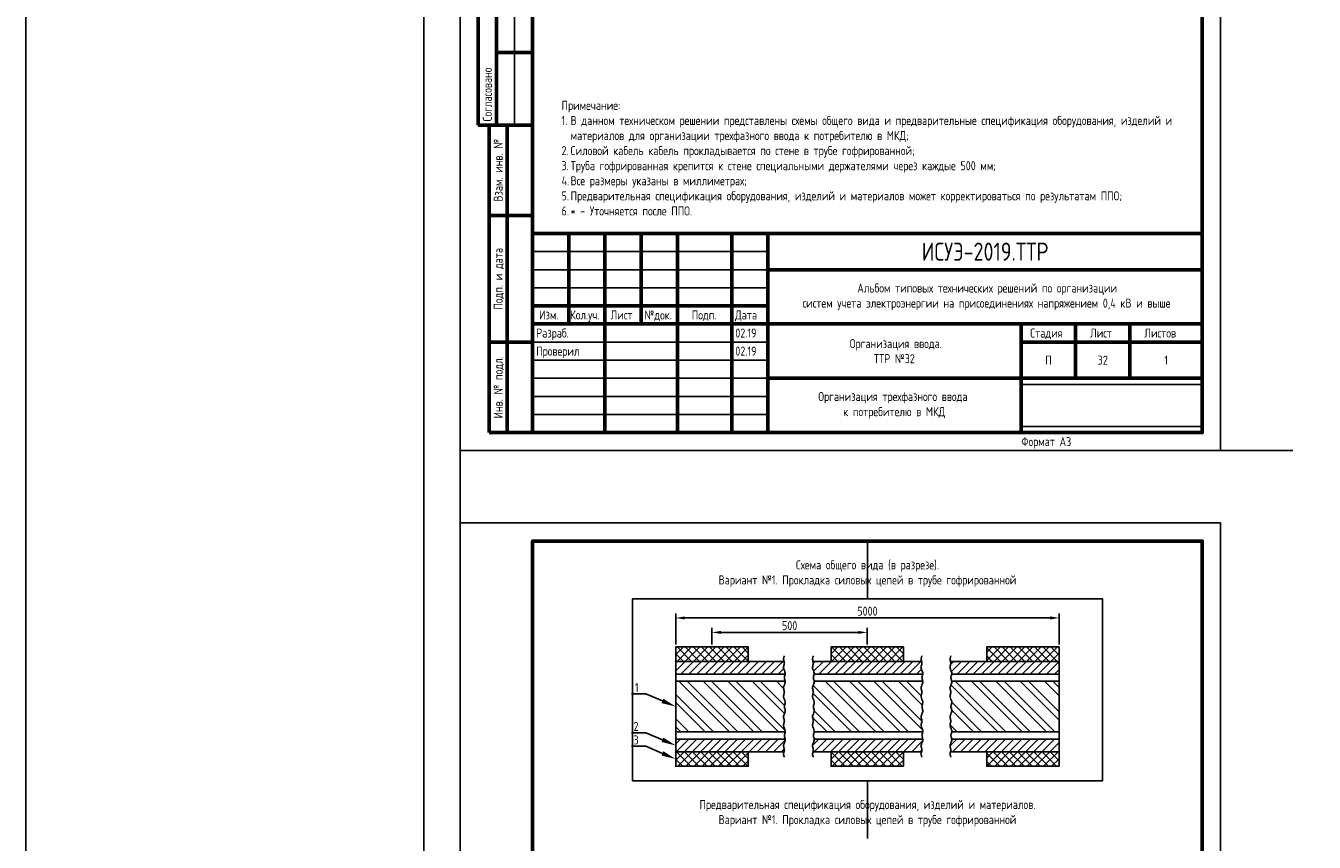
# Model space of a CAD drawing. Header units: millimetres. Extents: x -110 to 4101, y -10868 to 110.
# Tile 5 of 90: x -110 to 246, y -10242 to -10017. Entities that reach past the tile are written whole.
import ezdxf
from ezdxf import colors
from ezdxf.entities.mleader import LeaderData, LeaderLine
from ezdxf.enums import TextEntityAlignment as Align
from ezdxf.math import Vec2, Vec3

# ---------------------------------------------------------------- set-up
doc = ezdxf.new("R2010")
doc.units = ezdxf.units.MM
doc.layers.add('01.Вспомогательный_слой', color=1, linetype='Continuous', plot=False)
doc.layers.add('Формат', color=7, linetype='Continuous', lineweight=25)
doc.layers.add('Формат @ 1', color=7, linetype='Continuous', lineweight=25)
doc.styles.get("Standard").update_dxf_attribs({"font": 'arial.ttf'})
doc.styles.add('ЭП', font='GOST.TTF')
doc.dimstyles.new('ISO-25', dxfattribs={"dimtxt": 2.5, "dimasz": 2.5, "dimexe": 1.25, "dimexo": 0.625, "dimtad": 1, "dimtxsty": 'Standard', "dimcen": 2.5, "dimadec": 0, "dimazin": 0, "dimtfac": 1, "dimtmove": 0, "dimatfit": 3, "dimfxl": 1, "dimarcsym": 0})
picture_1 = doc.add_image_def('image3.png', size_in_pixel=(587, 136))
pattern_1 = [(45, (-213.2136, -545.4686), (-1.12253202, 1.12253202), []), (135, (-213.2136, -545.4686), (-1.12253202, -1.12253202), [])]

# ---------------------------------------------------------------- blocks, each defined once
blk = doc.blocks.new('*U78')
at = {"layer": 'Формат', "color": 7, "linetype": 'Continuous', "lineweight": 60}
for p, q in [((5, 150), (20, 150)), ((5, 150), (5, 85)), ((10, 150), (10, 85)), ((10, 140), (20, 140)), ((10, 125), (20, 125)), ((10, 105), (20, 105)), ((5, 85), (13, 85)), ((8, 85), (20, 85)), ((8, 85), (8, 0)), ((13, 85), (13, 0)), ((8, 60), (20, 60)), ((20, 55), (205, 55)), ((20, 55), (20, 0)), ((30, 55), (30, 30)), ((40, 55), (40, 0)), ((50, 55), (50, 30)), ((60, 55), (60, 0)), ((75, 55), (75, 0)), ((85, 55), (85, 0)), ((85, 45), (205, 45)), ((20, 35), (85, 35)), ((20, 30), (205, 30)), ((155, 30), (155, 0)), ((170, 30), (170, 15)), ((185, 30), (185, 15)), ((8, 25), (20, 25)), ((155, 25), (205, 25)), ((85, 15), (205, 15)), ((8, 0), (20, 0))]:
    blk.add_line(p, q, dxfattribs=at)
at = {"layer": 'Формат', "color": 7, "linetype": 'Continuous', "lineweight": 25}
for p, q in [((15, 150), (15, 85)), ((20, 50), (85, 50)), ((20, 45), (85, 45)), ((20, 40), (85, 40)), ((20, 25), (85, 25)), ((20, 20), (85, 20)), ((20, 15), (85, 15)), ((20, 10), (85, 10)), ((20, 5), (85, 5))]:
    blk.add_line(p, q, dxfattribs=at)
blk.add_lwpolyline([(0, -5), (210, -5), (210, 292), (0, 292)], close=True, dxfattribs=at)
at = {"layer": 'Формат', "color": 7, "linetype": 'Continuous', "lineweight": 60}
blk.add_lwpolyline([(20, 0), (205, 0), (205, 287), (20, 287)], close=True, dxfattribs=at)
at = {"layer": 'Формат', "color": 7, "linetype": 'Continuous', "lineweight": 25, "style": 'ЭП'}
blk.add_text('Согласовано', height=2.5, rotation=90, dxfattribs=at).set_placement((7.5, 86), align=Align.MIDDLE_LEFT)
for s, p in [('Взам. инв. №', (10.5, 72.5)), ('Подп. и дата', (10.5, 42.5)), ('Инв. № подл.', (10.5, 12.5))]:
    blk.add_text(s, height=2.5, rotation=90, dxfattribs=at).set_placement(p, align=Align.MIDDLE_CENTER)
for s, p in [('Изм.', (21.81, 31.25)), ('Кол.уч.', (30.38, 31.25)), ('Лист', (41.54, 31.25)), ('№док.', (50.89, 31.24)), ('Подп.', (63.99, 31.25)), ('Дата', (75.95, 31.25)), ('Стадия', (157.47, 26.25)), ('Лист', (173.99, 26.25)), ('Листов', (188.99, 26.25))]:
    blk.add_text(s, height=2.5, dxfattribs=at).set_placement(p)
at = {"layer": 'Формат', "color": 7, "linetype": 'Continuous', "lineweight": 25, "style": 'ЭП', "flags": 8}
for tag, p in [('СОГЛ_ФИО_1', (12.5, 106)), ('СОГЛ_ФИО_2', (17.5, 106)), ('СОГЛ_ДОЛЖ_1', (12.5, 86)), ('СОГЛ_ДОЛЖ_2', (17.5, 86))]:
    blk.add_attdef(tag, text='', height=2.5, rotation=90, dxfattribs=at).set_placement(p, align=Align.MIDDLE_LEFT)
for tag, height, p in [('ОБОЗНАЧЕНИЕ', 5, (145, 50)), ('ОБЪЕКТ', 2.5, (145, 37.5)), ('НАИМЕНОВАНИЕ', 2.5, (120, 22.5)), ('Стадия', 2.5, (162.5, 20)), ('Лист', 2.5, (177.5, 20)), ('Листов', 2.5, (195, 20)), ('НАИМ_ИЗОБРАЖЕНИЙ', 2.5, (120, 7.5))]:
    blk.add_attdef(tag, text='', height=height, dxfattribs=at).set_placement(p, align=Align.MIDDLE_CENTER)
for tag, p in [('изм.№', (21, 37.5)), ('изм.уч.', (31, 37.5)), ('изм.лист', (41, 37.5)), ('изм.№_док.', (50.5, 37.5)), ('изм_дата', (76, 37.5)), ('Должн_1', (21, 27.5)), ('ФИО_1', (41, 27.5)), ('дата_1', (76, 27.5)), ('ДОЛЖН_2', (21, 22.5)), ('ФИО_2', (41, 22.5)), ('дата_2', (76, 22.5)), ('Должн_3', (21, 17.5)), ('ФИО_3', (41, 17.5)), ('дата_3', (76, 17.5)), ('ДОЛЖН_4', (21, 12.5)), ('ФИО_4', (41, 12.5)), ('дата_4', (76, 12.5)), ('ДОЛЖН_5', (21, 7.5)), ('ФИО_5', (41, 7.5)), ('дата_5', (76, 7.5)), ('ДОЛЖН_6', (21, 2.5)), ('ФИО_6', (41, 2.5)), ('дата_6', (76, 2.5)), ('ФОРМ.ЛИСТА', (155, -2.5))]:
    blk.add_attdef(tag, text='', height=2.5, dxfattribs=at).set_placement(p, align=Align.MIDDLE_LEFT)
blk.add_attdef('N_ИНВ', text='', height=2.5, rotation=90, dxfattribs=at).set_placement((16.5, 12.5), align=Align.MIDDLE_CENTER)
at = {"ltscale": 0.2}
image = blk.add_image(picture_1, insert=(155, 1.71), size_in_units=(50, 11.58), dxfattribs=at)
image.dxf.flags = 7
blk = doc.blocks.new('*D133')
at = {"color": 0, "lineweight": -2, "ltscale": 0.2, "transparency": 16777216}
for p, q in [((79.55, -10187.62), (79.55, -10183)), ((82.05, -10184.25), (119.95, -10184.25)), ((122.45, -10187.62), (122.45, -10183))]:
    blk.add_line(p, q, dxfattribs=at)
at = {"color": 0, "ltscale": 0.2, "transparency": 16777216}
for points in [[(82.05, -10183.83), (82.05, -10184.67), (79.55, -10184.25)], [(119.95, -10183.83), (119.95, -10184.67), (122.45, -10184.25)]]:
    blk.add_solid(points, dxfattribs=at)
at = {"layer": 'Defpoints', "color": 0, "ltscale": 0.2, "transparency": 16777216}
for p in [(122.45, -10184.25), (79.55, -10188.25), (122.45, -10188.25)]:
    blk.add_point(p, dxfattribs=at)
at = {"color": 0, "ltscale": 0.2, "transparency": 16777216, "insert": (101, -10182.38), "char_height": 2.5, "attachment_point": 5, "style": 'ЭП'}
blk.add_mtext('500', dxfattribs=at)
blk = doc.blocks.new('*D131')
at = {"color": 0, "lineweight": -2, "ltscale": 0.2, "transparency": 16777216}
for p, q in [((69.55, -10187.62), (69.55, -10179)), ((175.45, -10187.62), (175.45, -10179)), ((72.05, -10180.25), (172.95, -10180.25))]:
    blk.add_line(p, q, dxfattribs=at)
at = {"color": 0, "ltscale": 0.2, "transparency": 16777216}
for points in [[(72.05, -10179.83), (72.05, -10180.67), (69.55, -10180.25)], [(172.95, -10179.83), (172.95, -10180.67), (175.45, -10180.25)]]:
    blk.add_solid(points, dxfattribs=at)
at = {"layer": 'Defpoints', "color": 0, "ltscale": 0.2, "transparency": 16777216}
for p in [(175.45, -10180.25), (69.55, -10188.25), (175.45, -10188.25)]:
    blk.add_point(p, dxfattribs=at)
at = {"color": 0, "ltscale": 0.2, "transparency": 16777216, "insert": (122.5, -10178.38), "char_height": 2.5, "attachment_point": 5, "style": 'ЭП'}
blk.add_mtext('5000', dxfattribs=at)

msp = doc.modelspace()

# ---------------------------------------------------------------- hatches: boundary and pattern name
at = {"ltscale": 0.2}
h = msp.add_hatch(dxfattribs=at)
h.set_pattern_fill('ANSI37', color=256, scale=0.5)
h.set_pattern_definition(pattern_1)
h.paths.add_polyline_path([(89.553, -10192.25), (89.553, -10188.25), (69.553, -10188.25), (69.553, -10192.25)])
h.paths.add_polyline_path([(89.553, -10221.25), (89.553, -10217.25), (69.553, -10217.25), (69.553, -10221.25)])
h = msp.add_hatch(dxfattribs=at)
h.set_pattern_fill('ANSI37', color=256, scale=0.5)
h.set_pattern_definition(pattern_1)
h.paths.add_polyline_path([(132.447, -10192.25), (132.447, -10188.25), (112.447, -10188.25), (112.447, -10192.25)])
h.paths.add_polyline_path([(132.447, -10221.25), (132.447, -10217.25), (112.447, -10217.25), (112.447, -10221.25)])
h = msp.add_hatch(dxfattribs=at)
h.set_pattern_fill('ANSI37', color=256, scale=0.5)
h.set_pattern_definition(pattern_1)
h.paths.add_polyline_path([(175.447, -10192.25), (175.447, -10188.25), (155.447, -10188.25), (155.447, -10192.25)])
h.paths.add_polyline_path([(175.447, -10221.25), (175.447, -10217.25), (155.447, -10217.25), (155.447, -10221.25)])
h = msp.add_hatch(dxfattribs=at)
h.set_pattern_fill('ANSI31', color=256, scale=0.5)
h.set_pattern_definition([(45, (-213.2136, -545.4686), (-1.12253202, 1.12253202), [])])
h.paths.add_polyline_path([(99.421, -10193.339), (99.482, -10193.133), (99.532, -10192.938), (99.553, -10192.75), (99.532, -10192.562), (99.482, -10192.367), (99.447, -10192.25), (69.553, -10192.25), (69.553, -10195.75), (99.553, -10195.75), (99.553, -10194.75), (99.409, -10194.397), (99.342, -10194.086), (99.333, -10193.81), (99.365, -10193.562)])
h.paths.add_polyline_path([(99.532, -10216.562), (99.482, -10216.367), (99.421, -10216.161), (99.365, -10215.938), (99.333, -10215.69), (99.342, -10215.414), (99.409, -10215.103), (99.553, -10214.75), (99.553, -10213.75), (69.553, -10213.75), (69.553, -10217.25), (99.447, -10217.25), (99.482, -10217.133), (99.532, -10216.938), (99.553, -10216.75)])
h.paths.add_polyline_path([(137.409, -10194.397), (137.342, -10194.086), (137.333, -10193.81), (137.365, -10193.562), (137.421, -10193.339), (137.482, -10193.133), (137.532, -10192.938), (137.553, -10192.75), (137.532, -10192.562), (137.482, -10192.367), (137.447, -10192.25), (107.553, -10192.25), (107.553, -10194.75), (107.696, -10195.103), (107.764, -10195.414), (107.774, -10195.75), (137.553, -10195.75), (137.553, -10194.75)])
h.paths.add_polyline_path([(137.553, -10214.75), (137.553, -10213.75), (107.765, -10213.75), (107.772, -10213.81), (107.764, -10214.086), (107.696, -10214.397), (107.553, -10214.75), (107.553, -10217.25), (137.447, -10217.25), (137.482, -10217.133), (137.532, -10216.938), (137.553, -10216.75), (137.532, -10216.562), (137.482, -10216.367), (137.421, -10216.161), (137.365, -10215.938), (137.333, -10215.69), (137.342, -10215.414), (137.409, -10215.103)])
h.paths.add_polyline_path([(175.447, -10192.25), (145.553, -10192.25), (145.553, -10194.75), (145.696, -10195.103), (145.764, -10195.414), (145.774, -10195.75), (175.447, -10195.75)])
h.paths.add_polyline_path([(175.447, -10213.75), (145.765, -10213.75), (145.772, -10213.81), (145.764, -10214.086), (145.696, -10214.397), (145.553, -10214.75), (145.553, -10217.25), (175.447, -10217.25)])
h = msp.add_hatch(dxfattribs=at)
h.set_pattern_fill('ANSI32', color=256, scale=0.5, angle=90)
h.set_pattern_definition([(135, (-213.2136, -545.4686), (-3.367596, -3.367596), []), (135, (-213.2136, -543.2235), (-3.367596, -3.367596), [])])
h.paths.add_polyline_path([(99.765, -10211.75), (99.772, -10211.69), (99.764, -10211.414), (99.696, -10211.103), (99.553, -10210.75), (99.409, -10210.397), (99.342, -10210.086), (99.333, -10209.81), (99.365, -10209.562), (99.421, -10209.339), (99.482, -10209.133), (99.532, -10208.938), (99.553, -10208.75), (99.532, -10208.562), (99.482, -10208.367), (99.421, -10208.161), (99.365, -10207.938), (99.333, -10207.69), (99.342, -10207.414), (99.409, -10207.103), (99.553, -10206.75), (99.696, -10206.397), (99.764, -10206.086), (99.772, -10205.81), (99.74, -10205.562), (99.684, -10205.339), (99.623, -10205.133), (99.573, -10204.938), (99.553, -10204.75), (99.573, -10204.562), (99.623, -10204.367), (99.684, -10204.161), (99.74, -10203.938), (99.772, -10203.69), (99.764, -10203.414), (99.696, -10203.103), (99.553, -10202.75), (99.409, -10202.397), (99.342, -10202.086), (99.333, -10201.81), (99.365, -10201.562), (99.421, -10201.339), (99.482, -10201.133), (99.532, -10200.938), (99.553, -10200.75), (99.532, -10200.562), (99.482, -10200.367), (99.421, -10200.161), (99.365, -10199.938), (99.333, -10199.69), (99.342, -10199.414), (99.409, -10199.103), (99.553, -10198.75), (99.696, -10198.397), (99.764, -10198.086), (99.772, -10197.81), (99.765, -10197.75), (69.553, -10197.75), (69.553, -10211.75)])
h.paths.add_polyline_path([(137.765, -10211.75), (137.772, -10211.69), (137.764, -10211.414), (137.696, -10211.103), (137.553, -10210.75), (137.409, -10210.397), (137.342, -10210.086), (137.333, -10209.81), (137.365, -10209.562), (137.421, -10209.339), (137.482, -10209.133), (137.532, -10208.938), (137.553, -10208.75), (137.532, -10208.562), (137.482, -10208.367), (137.421, -10208.161), (137.365, -10207.938), (137.333, -10207.69), (137.342, -10207.414), (137.409, -10207.103), (137.553, -10206.75), (137.696, -10206.397), (137.764, -10206.086), (137.772, -10205.81), (137.74, -10205.562), (137.684, -10205.339), (137.623, -10205.133), (137.573, -10204.938), (137.553, -10204.75), (137.573, -10204.562), (137.623, -10204.367), (137.684, -10204.161), (137.74, -10203.938), (137.772, -10203.69), (137.764, -10203.414), (137.696, -10203.103), (137.553, -10202.75), (137.409, -10202.397), (137.342, -10202.086), (137.333, -10201.81), (137.365, -10201.562), (137.421, -10201.339), (137.482, -10201.133), (137.532, -10200.938), (137.553, -10200.75), (137.532, -10200.562), (137.482, -10200.367), (137.421, -10200.161), (137.365, -10199.938), (137.333, -10199.69), (137.342, -10199.414), (137.409, -10199.103), (137.553, -10198.75), (137.696, -10198.397), (137.764, -10198.086), (137.772, -10197.81), (137.765, -10197.75), (107.765, -10197.75), (107.772, -10197.81), (107.764, -10198.086), (107.696, -10198.397), (107.553, -10198.75), (107.409, -10199.103), (107.342, -10199.414), (107.333, -10199.69), (107.365, -10199.938), (107.421, -10200.161), (107.482, -10200.367), (107.532, -10200.562), (107.553, -10200.75), (107.532, -10200.938), (107.482, -10201.133), (107.421, -10201.339), (107.365, -10201.562), (107.333, -10201.81), (107.342, -10202.086), (107.409, -10202.397), (107.553, -10202.75), (107.696, -10203.103), (107.764, -10203.414), (107.772, -10203.69), (107.74, -10203.938), (107.684, -10204.161), (107.623, -10204.367), (107.573, -10204.562), (107.553, -10204.75), (107.573, -10204.938), (107.623, -10205.133), (107.684, -10205.339), (107.74, -10205.562), (107.772, -10205.81), (107.764, -10206.086), (107.696, -10206.397), (107.553, -10206.75), (107.409, -10207.103), (107.342, -10207.414), (107.333, -10207.69), (107.365, -10207.938), (107.421, -10208.161), (107.482, -10208.367), (107.532, -10208.562), (107.553, -10208.75), (107.532, -10208.938), (107.482, -10209.133), (107.421, -10209.339), (107.365, -10209.562), (107.333, -10209.81), (107.342, -10210.086), (107.409, -10210.397), (107.553, -10210.75), (107.696, -10211.103), (107.764, -10211.414), (107.774, -10211.75)])
h.paths.add_polyline_path([(175.447, -10211.75), (175.447, -10197.75), (145.765, -10197.75), (145.772, -10197.81), (145.764, -10198.086), (145.696, -10198.397), (145.553, -10198.75), (145.409, -10199.103), (145.342, -10199.414), (145.333, -10199.69), (145.365, -10199.938), (145.421, -10200.161), (145.482, -10200.367), (145.532, -10200.562), (145.553, -10200.75), (145.532, -10200.938), (145.482, -10201.133), (145.421, -10201.339), (145.365, -10201.562), (145.333, -10201.81), (145.342, -10202.086), (145.409, -10202.397), (145.553, -10202.75), (145.696, -10203.103), (145.764, -10203.414), (145.772, -10203.69), (145.74, -10203.938), (145.684, -10204.161), (145.623, -10204.367), (145.573, -10204.562), (145.553, -10204.75), (145.573, -10204.938), (145.623, -10205.133), (145.684, -10205.339), (145.74, -10205.562), (145.772, -10205.81), (145.764, -10206.086), (145.696, -10206.397), (145.553, -10206.75), (145.409, -10207.103), (145.342, -10207.414), (145.333, -10207.69), (145.365, -10207.938), (145.421, -10208.161), (145.482, -10208.367), (145.532, -10208.562), (145.553, -10208.75), (145.532, -10208.938), (145.482, -10209.133), (145.421, -10209.339), (145.365, -10209.562), (145.333, -10209.81), (145.342, -10210.086), (145.409, -10210.397), (145.553, -10210.75), (145.696, -10211.103), (145.764, -10211.414), (145.774, -10211.75)])

# ---------------------------------------------------------------- linework, layer by layer
for points in [[(-110, -10868), (2120, -10868), (2120, 110), (-110, 110)], [(69.553, -10192.25), (89.553, -10192.25), (89.553, -10188.25), (69.553, -10188.25)], [(112.447, -10192.25), (132.447, -10192.25), (132.447, -10188.25), (112.447, -10188.25)], [(155.447, -10192.25), (175.447, -10192.25), (175.447, -10188.25), (155.447, -10188.25)], [(69.553, -10217.25), (89.553, -10217.25), (89.553, -10221.25), (69.553, -10221.25)], [(112.447, -10217.25), (132.447, -10217.25), (132.447, -10221.25), (112.447, -10221.25)], [(155.447, -10217.25), (175.447, -10217.25), (175.447, -10221.25), (155.447, -10221.25)]]:
    msp.add_lwpolyline(points, close=True, dxfattribs=at)
for points in [[(99.447, -10217.25), (69.553, -10217.25), (69.553, -10192.25), (99.447, -10192.25)], [(69.553, -10217.25), (69.553, -10213.75), (69.553, -10211.75), (69.553, -10197.75), (69.553, -10195.75), (69.553, -10192.25)], [(99.553, -10190.75), (99.409, -10191.103), (99.342, -10191.414), (99.333, -10191.69), (99.365, -10191.938), (99.421, -10192.161), (99.482, -10192.367), (99.532, -10192.562), (99.553, -10192.75), (99.532, -10192.938), (99.482, -10193.133), (99.421, -10193.339), (99.365, -10193.562), (99.333, -10193.81), (99.342, -10194.086), (99.409, -10194.397), (99.553, -10194.75)], [(107.553, -10190.75), (107.409, -10191.103), (107.342, -10191.414), (107.333, -10191.69), (107.365, -10191.938), (107.421, -10192.161), (107.482, -10192.367), (107.532, -10192.562), (107.553, -10192.75), (107.532, -10192.938), (107.482, -10193.133), (107.421, -10193.339), (107.365, -10193.562), (107.333, -10193.81), (107.342, -10194.086), (107.409, -10194.397), (107.553, -10194.75)], [(107.447, -10192.25), (137.447, -10192.25)], [(137.553, -10190.75), (137.409, -10191.103), (137.342, -10191.414), (137.333, -10191.69), (137.365, -10191.938), (137.421, -10192.161), (137.482, -10192.367), (137.532, -10192.562), (137.553, -10192.75), (137.532, -10192.938), (137.482, -10193.133), (137.421, -10193.339), (137.365, -10193.562), (137.333, -10193.81), (137.342, -10194.086), (137.409, -10194.397), (137.553, -10194.75)], [(145.553, -10190.75), (145.409, -10191.103), (145.342, -10191.414), (145.333, -10191.69), (145.365, -10191.938), (145.421, -10192.161), (145.482, -10192.367), (145.532, -10192.562), (145.553, -10192.75), (145.532, -10192.938), (145.482, -10193.133), (145.421, -10193.339), (145.365, -10193.562), (145.333, -10193.81), (145.342, -10194.086), (145.409, -10194.397), (145.553, -10194.75)], [(145.447, -10217.25), (175.447, -10217.25), (175.447, -10192.25), (145.447, -10192.25)], [(99.765, -10213.75), (69.553, -10213.75), (69.553, -10195.75), (99.765, -10195.75)], [(99.765, -10213.75), (69.553, -10213.75), (69.553, -10195.75), (99.765, -10195.75)], [(99.553, -10194.75), (99.696, -10195.103), (99.764, -10195.414), (99.772, -10195.69), (99.74, -10195.938), (99.684, -10196.161), (99.623, -10196.367), (99.573, -10196.562), (99.553, -10196.75), (99.573, -10196.938), (99.623, -10197.133), (99.684, -10197.339), (99.74, -10197.562), (99.772, -10197.81), (99.764, -10198.086), (99.696, -10198.397), (99.553, -10198.75)], [(107.553, -10194.75), (107.696, -10195.103), (107.764, -10195.414), (107.772, -10195.69), (107.74, -10195.938), (107.684, -10196.161), (107.623, -10196.367), (107.573, -10196.562), (107.553, -10196.75), (107.573, -10196.938), (107.623, -10197.133), (107.684, -10197.339), (107.74, -10197.562), (107.772, -10197.81), (107.764, -10198.086), (107.696, -10198.397), (107.553, -10198.75)], [(107.765, -10195.75), (137.765, -10195.75)], [(107.765, -10195.75), (137.765, -10195.75)], [(137.553, -10194.75), (137.696, -10195.103), (137.764, -10195.414), (137.772, -10195.69), (137.74, -10195.938), (137.684, -10196.161), (137.623, -10196.367), (137.573, -10196.562), (137.553, -10196.75), (137.573, -10196.938), (137.623, -10197.133), (137.684, -10197.339), (137.74, -10197.562), (137.772, -10197.81), (137.764, -10198.086), (137.696, -10198.397), (137.553, -10198.75)], [(145.553, -10194.75), (145.696, -10195.103), (145.764, -10195.414), (145.772, -10195.69), (145.74, -10195.938), (145.684, -10196.161), (145.623, -10196.367), (145.573, -10196.562), (145.553, -10196.75), (145.573, -10196.938), (145.623, -10197.133), (145.684, -10197.339), (145.74, -10197.562), (145.772, -10197.81), (145.764, -10198.086), (145.696, -10198.397), (145.553, -10198.75)], [(145.765, -10213.75), (175.447, -10213.75), (175.447, -10195.75), (145.765, -10195.75)], [(145.765, -10213.75), (175.447, -10213.75), (175.447, -10195.75), (145.765, -10195.75)], [(99.765, -10211.75), (69.553, -10211.75), (69.553, -10197.75), (99.765, -10197.75)], [(99.553, -10198.75), (99.409, -10199.103), (99.342, -10199.414), (99.333, -10199.69), (99.365, -10199.938), (99.421, -10200.161), (99.482, -10200.367), (99.532, -10200.562), (99.553, -10200.75), (99.532, -10200.938), (99.482, -10201.133), (99.421, -10201.339), (99.365, -10201.562), (99.333, -10201.81), (99.342, -10202.086), (99.409, -10202.397), (99.553, -10202.75)], [(107.553, -10198.75), (107.409, -10199.103), (107.342, -10199.414), (107.333, -10199.69), (107.365, -10199.938), (107.421, -10200.161), (107.482, -10200.367), (107.532, -10200.562), (107.553, -10200.75), (107.532, -10200.938), (107.482, -10201.133), (107.421, -10201.339), (107.365, -10201.562), (107.333, -10201.81), (107.342, -10202.086), (107.409, -10202.397), (107.553, -10202.75)], [(107.765, -10197.75), (137.765, -10197.75)], [(137.553, -10198.75), (137.409, -10199.103), (137.342, -10199.414), (137.333, -10199.69), (137.365, -10199.938), (137.421, -10200.161), (137.482, -10200.367), (137.532, -10200.562), (137.553, -10200.75), (137.532, -10200.938), (137.482, -10201.133), (137.421, -10201.339), (137.365, -10201.562), (137.333, -10201.81), (137.342, -10202.086), (137.409, -10202.397), (137.553, -10202.75)], [(145.553, -10198.75), (145.409, -10199.103), (145.342, -10199.414), (145.333, -10199.69), (145.365, -10199.938), (145.421, -10200.161), (145.482, -10200.367), (145.532, -10200.562), (145.553, -10200.75), (145.532, -10200.938), (145.482, -10201.133), (145.421, -10201.339), (145.365, -10201.562), (145.333, -10201.81), (145.342, -10202.086), (145.409, -10202.397), (145.553, -10202.75)], [(145.765, -10211.75), (175.447, -10211.75), (175.447, -10197.75), (145.765, -10197.75)], [(99.553, -10202.75), (99.696, -10203.103), (99.764, -10203.414), (99.772, -10203.69), (99.74, -10203.938), (99.684, -10204.161), (99.623, -10204.367), (99.573, -10204.562), (99.553, -10204.75), (99.573, -10204.938), (99.623, -10205.133), (99.684, -10205.339), (99.74, -10205.562), (99.772, -10205.81), (99.764, -10206.086), (99.696, -10206.397), (99.553, -10206.75)], [(107.553, -10202.75), (107.696, -10203.103), (107.764, -10203.414), (107.772, -10203.69), (107.74, -10203.938), (107.684, -10204.161), (107.623, -10204.367), (107.573, -10204.562), (107.553, -10204.75), (107.573, -10204.938), (107.623, -10205.133), (107.684, -10205.339), (107.74, -10205.562), (107.772, -10205.81), (107.764, -10206.086), (107.696, -10206.397), (107.553, -10206.75)], [(137.553, -10202.75), (137.696, -10203.103), (137.764, -10203.414), (137.772, -10203.69), (137.74, -10203.938), (137.684, -10204.161), (137.623, -10204.367), (137.573, -10204.562), (137.553, -10204.75), (137.573, -10204.938), (137.623, -10205.133), (137.684, -10205.339), (137.74, -10205.562), (137.772, -10205.81), (137.764, -10206.086), (137.696, -10206.397), (137.553, -10206.75)], [(145.553, -10202.75), (145.696, -10203.103), (145.764, -10203.414), (145.772, -10203.69), (145.74, -10203.938), (145.684, -10204.161), (145.623, -10204.367), (145.573, -10204.562), (145.553, -10204.75), (145.573, -10204.938), (145.623, -10205.133), (145.684, -10205.339), (145.74, -10205.562), (145.772, -10205.81), (145.764, -10206.086), (145.696, -10206.397), (145.553, -10206.75)], [(99.553, -10206.75), (99.409, -10207.103), (99.342, -10207.414), (99.333, -10207.69), (99.365, -10207.938), (99.421, -10208.161), (99.482, -10208.367), (99.532, -10208.562), (99.553, -10208.75), (99.532, -10208.938), (99.482, -10209.133), (99.421, -10209.339), (99.365, -10209.562), (99.333, -10209.81), (99.342, -10210.086), (99.409, -10210.397), (99.553, -10210.75)], [(107.553, -10206.75), (107.409, -10207.103), (107.342, -10207.414), (107.333, -10207.69), (107.365, -10207.938), (107.421, -10208.161), (107.482, -10208.367), (107.532, -10208.562), (107.553, -10208.75), (107.532, -10208.938), (107.482, -10209.133), (107.421, -10209.339), (107.365, -10209.562), (107.333, -10209.81), (107.342, -10210.086), (107.409, -10210.397), (107.553, -10210.75)], [(137.553, -10206.75), (137.409, -10207.103), (137.342, -10207.414), (137.333, -10207.69), (137.365, -10207.938), (137.421, -10208.161), (137.482, -10208.367), (137.532, -10208.562), (137.553, -10208.75), (137.532, -10208.938), (137.482, -10209.133), (137.421, -10209.339), (137.365, -10209.562), (137.333, -10209.81), (137.342, -10210.086), (137.409, -10210.397), (137.553, -10210.75)], [(145.553, -10206.75), (145.409, -10207.103), (145.342, -10207.414), (145.333, -10207.69), (145.365, -10207.938), (145.421, -10208.161), (145.482, -10208.367), (145.532, -10208.562), (145.553, -10208.75), (145.532, -10208.938), (145.482, -10209.133), (145.421, -10209.339), (145.365, -10209.562), (145.333, -10209.81), (145.342, -10210.086), (145.409, -10210.397), (145.553, -10210.75)], [(99.553, -10210.75), (99.696, -10211.103), (99.764, -10211.414), (99.772, -10211.69), (99.74, -10211.938), (99.684, -10212.161), (99.623, -10212.367), (99.573, -10212.562), (99.553, -10212.75), (99.573, -10212.938), (99.623, -10213.133), (99.684, -10213.339), (99.74, -10213.562), (99.772, -10213.81), (99.764, -10214.086), (99.696, -10214.397), (99.553, -10214.75)], [(107.553, -10210.75), (107.696, -10211.103), (107.764, -10211.414), (107.772, -10211.69), (107.74, -10211.938), (107.684, -10212.161), (107.623, -10212.367), (107.573, -10212.562), (107.553, -10212.75), (107.573, -10212.938), (107.623, -10213.133), (107.684, -10213.339), (107.74, -10213.562), (107.772, -10213.81), (107.764, -10214.086), (107.696, -10214.397), (107.553, -10214.75)], [(137.553, -10210.75), (137.696, -10211.103), (137.764, -10211.414), (137.772, -10211.69), (137.74, -10211.938), (137.684, -10212.161), (137.623, -10212.367), (137.573, -10212.562), (137.553, -10212.75), (137.573, -10212.938), (137.623, -10213.133), (137.684, -10213.339), (137.74, -10213.562), (137.772, -10213.81), (137.764, -10214.086), (137.696, -10214.397), (137.553, -10214.75)], [(145.553, -10210.75), (145.696, -10211.103), (145.764, -10211.414), (145.772, -10211.69), (145.74, -10211.938), (145.684, -10212.161), (145.623, -10212.367), (145.573, -10212.562), (145.553, -10212.75), (145.573, -10212.938), (145.623, -10213.133), (145.684, -10213.339), (145.74, -10213.562), (145.772, -10213.81), (145.764, -10214.086), (145.696, -10214.397), (145.553, -10214.75)], [(137.765, -10211.75), (107.765, -10211.75)], [(137.765, -10213.75), (107.765, -10213.75)], [(137.765, -10213.75), (107.765, -10213.75)], [(99.553, -10214.75), (99.409, -10215.103), (99.342, -10215.414), (99.333, -10215.69), (99.365, -10215.938), (99.421, -10216.161), (99.482, -10216.367), (99.532, -10216.562), (99.553, -10216.75), (99.532, -10216.938), (99.482, -10217.133), (99.421, -10217.339), (99.365, -10217.562), (99.333, -10217.81), (99.342, -10218.086), (99.409, -10218.397), (99.553, -10218.75)], [(107.553, -10214.75), (107.409, -10215.103), (107.342, -10215.414), (107.333, -10215.69), (107.365, -10215.938), (107.421, -10216.161), (107.482, -10216.367), (107.532, -10216.562), (107.553, -10216.75), (107.532, -10216.938), (107.482, -10217.133), (107.421, -10217.339), (107.365, -10217.562), (107.333, -10217.81), (107.342, -10218.086), (107.409, -10218.397), (107.553, -10218.75)], [(137.447, -10217.25), (107.447, -10217.25)], [(137.553, -10214.75), (137.409, -10215.103), (137.342, -10215.414), (137.333, -10215.69), (137.365, -10215.938), (137.421, -10216.161), (137.482, -10216.367), (137.532, -10216.562), (137.553, -10216.75), (137.532, -10216.938), (137.482, -10217.133), (137.421, -10217.339), (137.365, -10217.562), (137.333, -10217.81), (137.342, -10218.086), (137.409, -10218.397), (137.553, -10218.75)], [(145.553, -10214.75), (145.409, -10215.103), (145.342, -10215.414), (145.333, -10215.69), (145.365, -10215.938), (145.421, -10216.161), (145.482, -10216.367), (145.532, -10216.562), (145.553, -10216.75), (145.532, -10216.938), (145.482, -10217.133), (145.421, -10217.339), (145.365, -10217.562), (145.333, -10217.81), (145.342, -10218.086), (145.409, -10218.397), (145.553, -10218.75)]]:
    msp.add_lwpolyline(points, dxfattribs=at)
at = {"layer": '01.Вспомогательный_слой', "ltscale": 0.2}
for points in [[(0, 0), (2040, 0), (2040, -10788), (0, -10788)], [(57.553, -10225.25), (187.447, -10225.25), (187.447, -10175), (57.553, -10175)]]:
    msp.add_lwpolyline(points, close=True, dxfattribs=at)
at = {"layer": '01.Вспомогательный_слой'}
for points in [[(10, -10134), (10, -10154)], [(220, -10134), (240, -10134)]]:
    msp.add_lwpolyline(points, dxfattribs=at)
at = {"layer": '01.Вспомогательный_слой', "ltscale": 0.2}
for points in [[(122.5, -10159), (122.5, -10175)], [(122.5, -10225.25), (122.5, -10241.25)]]:
    msp.add_lwpolyline(points, dxfattribs=at)

# ---------------------------------------------------------------- block references
at = {"layer": 'Формат @ 1', "ltscale": 0.7}
ref = msp.add_blockref('*U78', (10, -10129), dxfattribs=at)
ref.add_attrib('ОБОЗНАЧЕНИЕ', 'ИСУЭ-2019.ТТР', dxfattribs={"layer": 'Формат', "color": 7, "linetype": 'Continuous', "lineweight": 25, "height": 5, "style": 'ЭП', "flags": 8}).set_placement((155, -10079), align=Align.MIDDLE_CENTER)
ref.add_attrib('Стадия', 'П', dxfattribs={"layer": 'Формат', "color": 7, "linetype": 'Continuous', "lineweight": 25, "height": 2.5, "style": 'ЭП', "flags": 8}).set_placement((172.5, -10109), align=Align.MIDDLE_CENTER)
ref.add_attrib('Лист', '32', dxfattribs={"layer": 'Формат', "color": 7, "linetype": 'Continuous', "lineweight": 25, "height": 2.5, "style": 'ЭП', "flags": 8}).set_placement((187.5, -10109), align=Align.MIDDLE_CENTER)
ref.add_attrib('Листов', '1', dxfattribs={"layer": 'Формат', "color": 7, "linetype": 'Continuous', "lineweight": 25, "height": 2.5, "style": 'ЭП', "flags": 8}).set_placement((205, -10109), align=Align.MIDDLE_CENTER)
ref.add_attrib('ОБЪЕКТ_001', 'Альбом типовых технических решений по организации', (119.689, -10090.31), dxfattribs={"layer": 'Формат', "color": 7, "linetype": 'Continuous', "lineweight": 25, "height": 2.5, "style": 'ЭП', "flags": 8})
ref.add_attrib('НАИМЕНОВАНИЕ_001', 'Организация ввода.', (117.63, -10105.667), dxfattribs={"layer": 'Формат', "color": 7, "linetype": 'Continuous', "lineweight": 25, "height": 2.5, "style": 'ЭП', "flags": 8})
ref.add_attrib('НАИМ_ИЗОБРАЖЕНИЙ_001', 'Организация трехфазного ввода', (108.925, -10120.303), dxfattribs={"layer": 'Формат', "color": 7, "linetype": 'Continuous', "lineweight": 25, "height": 2.5, "style": 'ЭП', "flags": 8})
ref.add_attrib('Должн_1', 'Разраб.', dxfattribs={"layer": 'Формат', "color": 7, "linetype": 'Continuous', "lineweight": 25, "height": 2.5, "style": 'ЭП', "flags": 8}).set_placement((31, -10101.5), align=Align.MIDDLE_LEFT)
ref.add_attrib('ДОЛЖН_2', 'Проверил', dxfattribs={"layer": 'Формат', "color": 7, "linetype": 'Continuous', "lineweight": 25, "height": 2.5, "style": 'ЭП', "flags": 8}).set_placement((31, -10106.5), align=Align.MIDDLE_LEFT)
ref.add_attrib('дата_1', '02.19', dxfattribs={"layer": 'Формат', "color": 7, "linetype": 'Continuous', "lineweight": 25, "height": 2.5, "style": 'ЭП', "flags": 8}).set_placement((86, -10101.5), align=Align.MIDDLE_LEFT)
ref.add_attrib('дата_2', '02.19', dxfattribs={"layer": 'Формат', "color": 7, "linetype": 'Continuous', "lineweight": 25, "height": 2.5, "style": 'ЭП', "flags": 8}).set_placement((86, -10106.5), align=Align.MIDDLE_LEFT)
ref.add_attrib('ФОРМ.ЛИСТА', 'Формат А3', dxfattribs={"layer": 'Формат', "color": 7, "linetype": 'Continuous', "lineweight": 25, "height": 2.5, "style": 'ЭП', "flags": 8}).set_placement((165, -10131.5), align=Align.MIDDLE_LEFT)
ref.add_attrib('ОБЪЕКТ_002', 'систем учета электроэнергии на присоединениях напряжением 0,4 кВ и выше', (104.554, -10094.477), dxfattribs={"layer": 'Формат', "color": 7, "linetype": 'Continuous', "lineweight": 25, "height": 2.5, "style": 'ЭП'})
ref.add_attrib('НАИМЕНОВАНИЕ_002', 'ТТР №32', (124.279, -10109.833), dxfattribs={"layer": 'Формат', "color": 7, "linetype": 'Continuous', "lineweight": 25, "height": 2.5, "style": 'ЭП'})
ref.add_attrib('НАИМ_ИЗОБРАЖЕНИЙ_002', 'к потребителю в МКД', (115.803, -10124.484), dxfattribs={"layer": 'Формат', "color": 7, "linetype": 'Continuous', "lineweight": 25, "height": 2.5, "style": 'ЭП'})
ref = msp.add_blockref('*U78', (10, -10446), dxfattribs=at)
ref.add_attrib('ОБОЗНАЧЕНИЕ', 'ИСУЭ-2019.ТТР', dxfattribs={"layer": 'Формат', "color": 7, "linetype": 'Continuous', "lineweight": 25, "height": 5, "style": 'ЭП', "flags": 8}).set_placement((155, -10396), align=Align.MIDDLE_CENTER)
ref.add_attrib('Стадия', 'П', dxfattribs={"layer": 'Формат', "color": 7, "linetype": 'Continuous', "lineweight": 25, "height": 2.5, "style": 'ЭП', "flags": 8}).set_placement((172.5, -10426), align=Align.MIDDLE_CENTER)
ref.add_attrib('Лист', '33', dxfattribs={"layer": 'Формат', "color": 7, "linetype": 'Continuous', "lineweight": 25, "height": 2.5, "style": 'ЭП', "flags": 8}).set_placement((187.5, -10426), align=Align.MIDDLE_CENTER)
ref.add_attrib('Листов', '1', dxfattribs={"layer": 'Формат', "color": 7, "linetype": 'Continuous', "lineweight": 25, "height": 2.5, "style": 'ЭП', "flags": 8}).set_placement((205, -10426), align=Align.MIDDLE_CENTER)
ref.add_attrib('ОБЪЕКТ_001', 'Альбом типовых технических решений по организации', (119.689, -10407.31), dxfattribs={"layer": 'Формат', "color": 7, "linetype": 'Continuous', "lineweight": 25, "height": 2.5, "style": 'ЭП', "flags": 8})
ref.add_attrib('НАИМЕНОВАНИЕ_001', 'Организация электроснабжения оборудования ИСУЭ.', (96.563, -10422.679), dxfattribs={"layer": 'Формат', "color": 7, "linetype": 'Continuous', "lineweight": 25, "height": 2.5, "style": 'ЭП', "flags": 8})
ref.add_attrib('НАИМ_ИЗОБРАЖЕНИЙ_001', 'Организация прокладки', (115.045, -10437.488), dxfattribs={"layer": 'Формат', "color": 7, "linetype": 'Continuous', "lineweight": 25, "height": 2.5, "style": 'ЭП', "flags": 8})
ref.add_attrib('Должн_1', 'Разраб.', dxfattribs={"layer": 'Формат', "color": 7, "linetype": 'Continuous', "lineweight": 25, "height": 2.5, "style": 'ЭП', "flags": 8}).set_placement((31, -10418.5), align=Align.MIDDLE_LEFT)
ref.add_attrib('ДОЛЖН_2', 'Проверил', dxfattribs={"layer": 'Формат', "color": 7, "linetype": 'Continuous', "lineweight": 25, "height": 2.5, "style": 'ЭП', "flags": 8}).set_placement((31, -10423.5), align=Align.MIDDLE_LEFT)
ref.add_attrib('дата_1', '02.19', dxfattribs={"layer": 'Формат', "color": 7, "linetype": 'Continuous', "lineweight": 25, "height": 2.5, "style": 'ЭП', "flags": 8}).set_placement((86, -10418.5), align=Align.MIDDLE_LEFT)
ref.add_attrib('дата_2', '02.19', dxfattribs={"layer": 'Формат', "color": 7, "linetype": 'Continuous', "lineweight": 25, "height": 2.5, "style": 'ЭП', "flags": 8}).set_placement((86, -10423.5), align=Align.MIDDLE_LEFT)
ref.add_attrib('ФОРМ.ЛИСТА', 'Формат А3', dxfattribs={"layer": 'Формат', "color": 7, "linetype": 'Continuous', "lineweight": 25, "height": 2.5, "style": 'ЭП', "flags": 8}).set_placement((165, -10448.5), align=Align.MIDDLE_LEFT)
ref.add_attrib('ОБЪЕКТ_002', 'систем учета электроэнергии на присоединениях напряжением 0,4 кВ и выше', (104.554, -10411.477), dxfattribs={"layer": 'Формат', "color": 7, "linetype": 'Continuous', "lineweight": 25, "height": 2.5, "style": 'ЭП'})
ref.add_attrib('НАИМЕНОВАНИЕ_002', 'ТТР №33', (124.375, -10426.846), dxfattribs={"layer": 'Формат', "color": 7, "linetype": 'Continuous', "lineweight": 25, "height": 2.5, "style": 'ЭП'})
ref.add_attrib('НАИМ_ИЗОБРАЖЕНИЙ_002', 'силовых цепей', (120.714, -10441.655), dxfattribs={"layer": 'Формат', "color": 7, "linetype": 'Continuous', "lineweight": 25, "height": 2.5, "style": 'ЭП'})

# ---------------------------------------------------------------- texts
at = {"char_height": 2.5, "style": 'ЭП'}
for s, insert, width, attachment_point in [('Примечание:\\P\\pi-2.5,l2.5,t2.5,115;1.^IВ данном техническом решении представлены схемы общего вида и предварительные спецификация оборудования, изделий и материалов для организации трехфазного ввода к потребителю в МКД;\\P2.^IСиловой кабель кабель прокладывается по стене в трубе гофрированной;\\P3.^IТруба гофрированная крепится к стене специальными держателями через каждые 500 мм;\\P4.^IВсе размеры указаны в миллиметрах;\\P5.^IПредварительная спецификация оборудования, изделий и материалов может корректироваться по результатам ППО;\\P6.^I* - Уточняется после ППО.', (38, -10069), 169, 7), ('Схема общего вида (в разрезе).\\PВариант №1. Прокладка силовых цепей в трубе гофрированной', (122.5, -10168), 176, 5), ('Предварительная спецификация оборудования, изделий и материалов.\\PВариант №1. Прокладка силовых цепей в трубе гофрированной', (122.5, -10234.25), 176, 5)]:
    msp.add_mtext(s, dxfattribs=dict(at, insert=insert, width=width, attachment_point=attachment_point))

# ---------------------------------------------------------------- dimensions: what is measured, and where the dimension line sits
at = {"ltscale": 0.2}
for base, p1, p2, text, picture, middle in [((175.447, -10180.25), (69.553, -10188.25), (175.447, -10188.25), '5000', '*D131', (122.5, -10180.25)), ((122.447, -10184.25), (79.553, -10188.25), (122.447, -10188.25), '500', '*D133', (101, -10184.25))]:
    dim = msp.add_linear_dim(base=base, p1=p1, p2=p2, text=text, dimstyle='ISO-25', override={"dimtxsty": 'ЭП'}, dxfattribs=at)
    dim.commit()
    dim.dimension.update_dxf_attribs({"geometry": picture, "text_midpoint": middle, "dimtype": 160})

# ---------------------------------------------------------------- leaders
ml = msp.add_multileader_mtext('Standard')
ml.set_content('{\\C256;1}', color=250, style='ЭП')
ml.set_leader_properties()
ml.build(insert=Vec2(0, 0))
ml.multileader.update_dxf_attribs({"text_left_attachment_type": 5, "text_right_attachment_type": 5, "dogleg_length": 0})
ctx = ml.context
ctx.base_point, ctx.char_height, ctx.plane_origin = Vec3(56.559, -10201.229), 2.5, Vec3(69.52, -10205.747)
ctx.left_attachment, ctx.right_attachment, ctx.text_align_type = 5, 5, 2
notes = []
notes.append((ctx, [(1, (1, 1, 0), (61.271, -10201.229), (-1, 0), 0, [(0, [(69.553, -10204.75)], 0, [])])]))
ctx.mtext.insert, ctx.mtext.alignment, ctx.mtext.flow_direction = Vec3(59.271, -10198.229), 3, 5
ml = msp.add_multileader_mtext('Standard')
ml.set_content('{\\C256;2}', color=250, style='ЭП')
ml.set_leader_properties()
ml.build(insert=Vec2(0, 0))
ml.multileader.update_dxf_attribs({"text_left_attachment_type": 5, "text_right_attachment_type": 5, "dogleg_length": 0})
ctx = ml.context
ctx.base_point, ctx.char_height, ctx.plane_origin = Vec3(56.009, -10211.979), 2.5, Vec3(69.52, -10216.497)
ctx.left_attachment, ctx.right_attachment, ctx.text_align_type = 5, 5, 2
notes.append((ctx, [(1, (1, 1, 0), (61.271, -10211.979), (-1, 0), 0, [(0, [(69.553, -10215.5)], 0, [])])]))
ctx.mtext.insert, ctx.mtext.alignment, ctx.mtext.flow_direction = Vec3(59.271, -10208.979), 3, 5
ml = msp.add_multileader_mtext('Standard')
ml.set_content('{\\C256;3}', color=250, style='ЭП')
ml.set_leader_properties()
ml.build(insert=Vec2(0, 0))
ml.multileader.update_dxf_attribs({"text_left_attachment_type": 5, "text_right_attachment_type": 5, "dogleg_length": 0})
ctx = ml.context
ctx.base_point, ctx.char_height, ctx.plane_origin = Vec3(56.2, -10215.729), 2.5, Vec3(69.52, -10220.247)
ctx.left_attachment, ctx.right_attachment, ctx.text_align_type = 5, 5, 2
notes.append((ctx, [(1, (1, 1, 0), (61.271, -10215.729), (-1, 0), 0, [(0, [(69.553, -10219.25)], 0, [])])]))
ctx.mtext.insert, ctx.mtext.alignment, ctx.mtext.flow_direction = Vec3(59.271, -10212.729), 3, 5
for ctx, leaders in notes:
    for number, flags, end, landing, length, lines in leaders:
        leader = LeaderData()
        leader.index, (leader.has_last_leader_line, leader.has_dogleg_vector, leader.attachment_direction) = number, flags
        leader.last_leader_point, leader.dogleg_vector, leader.dogleg_length = Vec3(end), Vec3(landing), length
        for number, points, colour, breaks in lines:
            line = LeaderLine()
            line.index, line.vertices, line.color, line.breaks = number, Vec3.list(points), colors.encode_raw_color(colour), breaks
            leader.lines.append(line)
        ctx.leaders.append(leader)

doc.saveas('drawing.dxf')
